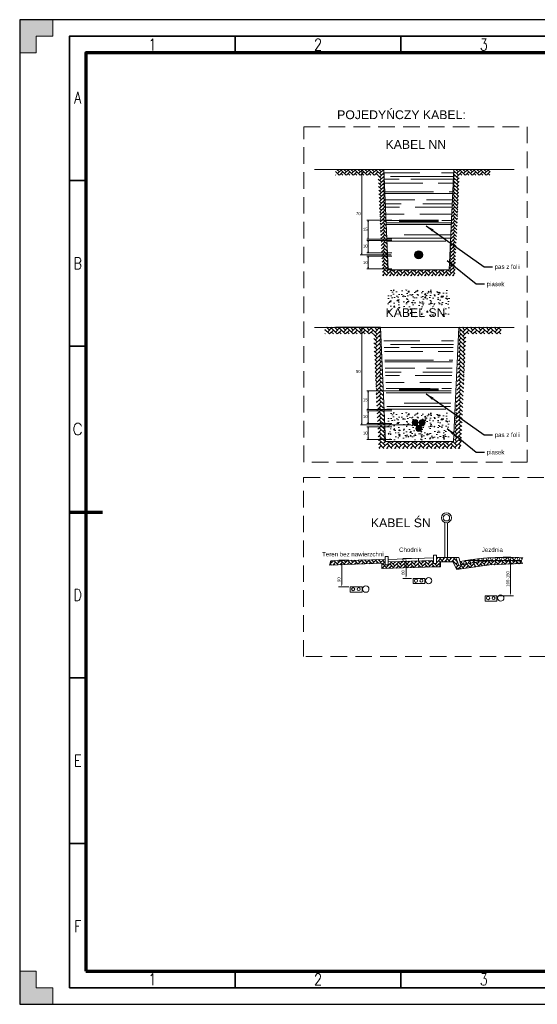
# Model space of a CAD drawing. Header units: metres. Extents: x 7168 to 12828, y 1523 to 3619.
# Tile 50 of 133: x 9685 to 9842, y 2040 to 2337. Entities that reach past the tile are written whole.
import ezdxf
from ezdxf.enums import TextEntityAlignment as Align

# ---------------------------------------------------------------- set-up
doc = ezdxf.new("R2010")
doc.units = ezdxf.units.M
doc.linetypes.add('DASHED', pattern=[0.75, 0.5, -0.25])
for name, color, linetype, lineweight in [('0.20', 3, 'Continuous', 20), ('CP_FRAME', 217, 'Continuous', 70), ('CP_FRCENTR', 217, 'Continuous', 70), ('CP_FRMARK', 253, 'Continuous', 15), ('CP_FRREF', 251, 'Continuous', 35), ('CP_LINENORM', 251, 'Continuous', 25), ('CP_TEXTNORM', 53, 'Continuous', 25), ('przewód swiatlo', 1, 'Continuous', 20)]:
    doc.layers.add(name, color=color, linetype=linetype, lineweight=lineweight)
doc.styles.add('ARIAL-CE', font='arial.ttf')
doc.styles.add('CP_TXT', font='ROMANS.SHX')
doc.styles.add('CP_TXTCON', font='ROMANS.SHX', dxfattribs={"width": 0.8})
doc.styles.get("Standard").update_dxf_attribs({"font": 'arial.ttf'})
doc.dimstyles.new('ISO-25', dxfattribs={"dimtxt": 2.5, "dimasz": 2.5, "dimexe": 1.25, "dimexo": 0.625, "dimtad": 1, "dimtxsty": 'Standard', "dimcen": 2.5, "dimadec": 0, "dimazin": 0, "dimtfac": 1, "dimtmove": 0, "dimatfit": 3, "dimfxl": 0, "dimarcsym": 0})

# ---------------------------------------------------------------- blocks, each defined once
blk = doc.blocks.new('CP_TEXTREFA3')
for p, q in [((-350, 282), (-350, 287)), ((-300, 282), (-300, 287)), ((-250, 282), (-250, 287)), ((-200, 287), (-200, 282)), ((-150, 282), (-150, 287)), ((-100, 282), (-100, 287)), ((-50, 282), (-50, 287)), ((-395, 243.5), (-400, 243.5)), ((-5, 243.5), (0, 243.5)), ((-395, 193.5), (-400, 193.5)), ((-5, 193.5), (0, 193.5)), ((-400, 143.5), (-395, 143.5)), ((-5, 143.5), (0, 143.5)), ((-395, 93.5), (-400, 93.5)), ((-5, 93.5), (0, 93.5)), ((-395, 43.5), (-400, 43.5)), ((-5, 43.5), (0, 43.5)), ((-350, 5), (-350, 0)), ((-300, 5), (-300, 0)), ((-250, 5), (-250, 0)), ((-200, 5), (-200, 0)), ((-150, 5), (-150, 0)), ((-100, 5), (-100, 0)), ((-50, 5), (-50, 0))]:
    blk.add_line(p, q)
for points in [[(-400, 0), (0, 0), (0, 287), (-400, 287)], [(-395, 5), (-5, 5), (-5, 282), (-395, 282)]]:
    blk.add_lwpolyline(points, close=True)
at = {"layer": 'CP_TEXTNORM', "linetype": 'ByBlock', "style": 'CP_TXTCON', "width": 0.8}
for s, p in [('1', (-375, 284.5)), ('2', (-325, 284.5)), ('3', (-275, 284.5)), ('4', (-225, 284.5)), ('5', (-175, 284.5)), ('6', (-125, 284.5)), ('7', (-75, 284.5)), ('8', (-25, 284.5)), ('A', (-397.5, 268.5)), ('A', (-2.5, 268.5)), ('B', (-397.5, 218.5)), ('B', (-2.5, 218.5)), ('C', (-2.5, 168.5)), ('D', (-397.5, 118.5)), ('D', (-2.5, 118.5)), ('E', (-397.5, 68.5)), ('E', (-2.5, 68.5)), ('F', (-397.5, 18.5)), ('F', (-2.5, 18.5)), ('1', (-375, 2.5)), ('2', (-325, 2.5)), ('3', (-275, 2.5)), ('4', (-225, 2.5)), ('5', (-175, 2.5)), ('6', (-125, 2.5)), ('7', (-75, 2.5)), ('A3', (-25, 2.5))]:
    blk.add_text(s, height=3.5, dxfattribs=at).set_placement(p, align=Align.MIDDLE)
at = {"layer": 'CP_TEXTNORM', "style": 'CP_TXT'}
blk.add_text('C', height=3.5, dxfattribs=at).set_placement((-397.5, 168.5), align=Align.MIDDLE)
blk = doc.blocks.new('2d_iso_5457_a3_n4')
at = {"layer": 'CP_FRMARK'}
for points in [[(10, 292), (10, 297), (0, 297), (0, 287), (5, 287), (5, 292)], [(415, 292), (415, 287), (420, 287), (420, 297), (410, 297), (410, 292)], [(5, 5), (5, 10), (0, 10), (0, 0), (10, 0), (10, 5)], [(415, 5), (410, 5), (410, 0), (415, 0), (420, 0), (420, 5), (420, 10), (415, 10)]]:
    blk.add_hatch(color=256, dxfattribs=at).paths.add_polyline_path(points)
blk.add_lwpolyline([(20, 10), (410, 10), (410, 287), (20, 287)], close=True)
at = {"layer": 'CP_FRCENTR'}
for p, q in [((215, 292), (215, 282)), ((15, 148.5), (25, 148.5)), ((415, 148.5), (405, 148.5)), ((215, 15), (215, 5))]:
    blk.add_line(p, q, dxfattribs=at)
at = {"layer": 'CP_FRMARK'}
for p, q in [((10, 297), (0, 297)), ((0, 297), (0, 287)), ((10, 292), (10, 297)), ((410, 292), (410, 297)), ((410, 297), (420, 297)), ((420, 297), (420, 287)), ((5, 292), (10, 292)), ((5, 287), (5, 292)), ((415, 292), (410, 292)), ((415, 287), (415, 292)), ((0, 287), (5, 287)), ((420, 287), (415, 287)), ((0, 0), (0, 10)), ((0, 10), (5, 10)), ((5, 10), (5, 5)), ((415, 10), (415, 5)), ((420, 10), (415, 10)), ((420, 0), (420, 10)), ((5, 5), (10, 5)), ((10, 5), (10, 0)), ((415, 5), (410, 5)), ((10, 0), (0, 0)), ((410, 0), (420, 0))]:
    blk.add_line(p, q, dxfattribs=at)
at = {"layer": 'CP_LINENORM', "linetype": 'Continuous'}
blk.add_lwpolyline([(0, 0), (420, 0), (420, 297), (0, 297)], close=True, dxfattribs=at)
at = {"layer": 'CP_FRREF'}
blk.add_blockref('CP_TEXTREFA3', (415, 5), dxfattribs=at)
blk = doc.blocks.new('wykop2')
at = {"layer": '0.20'}
h = blk.add_hatch(dxfattribs=at)
h.set_pattern_fill('AR-HBONE', color=0, scale=0.01, style=0)
h.set_pattern_definition([(45, (-231.4613, -64.2867), (1e-16, 1.436841), [3.048, -1.016]), (135, (-230.7429, -63.5683), (1e-16, 1.436841), [3.048, -1.016])])
h.paths.add_polyline_path([(3.03, 5.72), (4.85, 5.72), (4.85, 7.8), (9.88, 7.8), (11.64, 4.66), (25.08, 6.48), (38.54, 7.03), (38.06, 8.08, 0.069412), (13.3, 6.57), (12.35, 6.28), (11.24, 9.47), (3.2, 9.47), (3.2, 7.11), (2.04, 7.11), (2.04, 8.32), (-16.66, 7.72), (-16.66, 6.57), (-17.82, 6.57), (-17.82, 8.75), (-40.26, 8.2), (-40.8, 6.38), (-19.27, 7.19), (-19.27, 5)])
h = blk.add_hatch(dxfattribs=at)
h.set_pattern_fill('NET3', color=0, scale=0.5, style=0)
h.set_pattern_definition([(0, (-231.4613, -64.2867), (0, 1.5875), []), (60, (-231.4613, -64.2867), (-1.374815, 0.79375), []), (120, (-231.4613, -64.2867), (-1.374815, -0.79375), [])])
h.paths.add_polyline_path([(38.06, 8.08), (38.71, 9.38, 0.064396), (12.91, 7.87), (13.3, 6.57, -0.069412)])
at = {"layer": '0.20', "color": 0}
for p, q in [((6.67, 9.47), (6.67, 23.9)), ((7.82, 9.47), (7.82, 23.86)), ((-32.78, 8.4), (-36.96, 8.42)), ((-17.82, 9.89), (-16.66, 9.89)), ((-17.82, 6.57), (-17.82, 9.89)), ((-16.66, 9.89), (-16.66, 6.57)), ((-10.56, 8.95), (-10.52, 7.92)), ((-7, 9.08), (-10.55, 9.08)), ((-9.3, 1.86), (-9.3, 8.18)), ((-4.2, 9.15), (-4.2, 8.12)), ((2.04, 10.43), (3.2, 10.43)), ((2.04, 7.11), (2.04, 10.43)), ((3.2, 10.43), (3.2, 7.11)), ((3.2, 9.47), (12.43, 9.47)), ((28.71, 9.56), (34.93, 9.57)), ((33.69, -5.27), (33.68, 8.67)), ((38.71, 9.38), (38.06, 8.08)), ((-35.71, 7.51), (-35.74, -1.57)), ((-16.66, 6.57), (-17.82, 6.57)), ((3.2, 7.11), (2.04, 7.11)), ((-7, 0.96), (-10.55, 0.96)), ((-32.82, -2.49), (-37, -2.47)), ((28.72, -6.18), (34.94, -6.17))]:
    blk.add_line(p, q, dxfattribs=at)
for points in [[(-40.8, 6.38), (-40.26, 8.2)], [(-16.66, 8.75), (2.04, 9.35)], [(-16.66, 7.72), (2.04, 8.32)], [(13.3, 6.57), (12.35, 6.28), (11.24, 9.47)], [(12.43, 9.47), (13.3, 6.57)], [(-40.8, 6.38), (-19.27, 7.19), (-19.27, 5), (3.03, 5.72), (4.85, 5.72), (4.85, 7.8), (9.88, 7.8), (11.64, 4.66), (25.08, 6.48), (38.54, 7.03), (38.06, 8.08)]]:
    blk.add_lwpolyline(points, dxfattribs=at)
for points in [[(-40.26, 8.2), (-17.82, 8.75)], [(-6.37, 0.96), (-1.55, 0.96), (-1.55, -1.21), (-6.37, -1.21)], [(-32.2, -2.49), (-27.38, -2.49), (-27.38, -4.66), (-32.2, -4.66)], [(23.27, -6.18), (28.09, -6.18), (28.09, -8.35), (23.27, -8.35)]]:
    blk.add_lwpolyline(points, close=True, dxfattribs=at)
for centre, radius in [((7.32, 25.85), 2.05), ((7.32, 25.85), 1.3), ((-5.2, -0.03), 0.662), ((-2.94, 0), 0.615), ((0, 0), 1.31), ((-31.03, -3.48), 0.662), ((-28.76, -3.45), 0.615), ((-25.83, -3.45), 1.31), ((24.44, -7.17), 0.662), ((26.71, -7.14), 0.615), ((29.65, -7.14), 1.31)]:
    blk.add_circle(centre, radius, dxfattribs=at)
for centre, radius, start, end in [((31.62, -91.11), 100.74, 85.9641, 100.7023), ((31.06, -81.42), 89.77, 85.5313, 101.4139)]:
    blk.add_arc(centre, radius, start, end, dxfattribs=at)
for points in [[(-35.86, 7.51), (-35.56, 7.51), (-35.71, 8.41)], [(-9.45, 8.18), (-9.15, 8.18), (-9.3, 9.08)], [(33.83, 8.67), (33.53, 8.67), (33.68, 9.57)], [(-9.45, 1.86), (-9.15, 1.86), (-9.3, 0.96)], [(-35.89, -1.57), (-35.59, -1.58), (-35.75, -2.47)], [(33.84, -5.27), (33.54, -5.27), (33.69, -6.17)]]:
    blk.add_solid(points, dxfattribs=at)
at = {"layer": '0.20', "color": 0, "char_height": 1.8, "attachment_point": 5, "style": 'ARIAL-CE'}
for s, insert in [('Teren bez nawierzchni', (-31.15, 10.87)), ('Chodnik', (-7.53, 12.72)), ('Jezdnia', (26.19, 12.72))]:
    blk.add_mtext(s, dxfattribs=dict(at, insert=insert))

msp = doc.modelspace()

# ---------------------------------------------------------------- hatches: boundary and pattern name
at = {"lineweight": 9}
h = msp.add_hatch(color=256, dxfattribs=at)
h.set_gradient(color2=(0, 0, 0), one_color=1)
h.paths.add_polyline_path([(9788.521, 2291.965), (9788.576, 2292.295), (9788.631, 2291.965)])
h = msp.add_hatch(color=256, dxfattribs=at)
h.set_gradient(color2=(0, 0, 0), one_color=1)
h.paths.add_polyline_path([(9790.446, 2276.539), (9790.501, 2276.869), (9790.556, 2276.539)])
h = msp.add_hatch(color=256, dxfattribs=at)
h.set_gradient(color2=(0, 0, 0), one_color=1)
h.paths.add_polyline_path([(9790.539, 2271.695), (9790.483, 2271.364), (9790.428, 2271.695)])
h = msp.add_hatch(color=256, dxfattribs=at)
h.set_gradient(color2=(0, 0, 0), one_color=1)
h.paths.add_polyline_path([(9790.449, 2270.482), (9790.504, 2270.812), (9790.559, 2270.482)])
h = msp.add_hatch(color=256, dxfattribs=at)
h.set_gradient(color2=(0, 0, 0), one_color=1)
h.paths.add_polyline_path([(9788.632, 2266.954), (9788.576, 2266.623), (9788.521, 2266.954)])
h = msp.add_hatch(color=256, dxfattribs=at)
h.set_gradient(color2=(0, 0, 0), one_color=1)
h.paths.add_polyline_path([(9790.561, 2267.513), (9790.506, 2267.183), (9790.451, 2267.513)])
h = msp.add_hatch(color=256, dxfattribs=at)
h.set_gradient(color1=(0, 0, 255), color2=(0, 0, 102), one_color=1, tint=0.2, name='INVCYLINDER')
edge = h.paths.add_edge_path()
edge.add_arc((9805.731, 2266.577), 1.222, 0, 360)
h = msp.add_hatch(color=256, dxfattribs=at)
h.set_gradient(color2=(0, 0, 0), one_color=1)
h.paths.add_polyline_path([(9790.45, 2265.76), (9790.505, 2266.091), (9790.56, 2265.76)])
h = msp.add_hatch(color=256, dxfattribs=at)
h.set_gradient(color2=(0, 0, 0), one_color=1)
h.paths.add_polyline_path([(9790.561, 2262.745), (9790.506, 2262.414), (9790.451, 2262.745)])
h = msp.add_hatch(color=256, dxfattribs=at)
h.set_gradient(color2=(0, 0, 0), one_color=1)
h.paths.add_polyline_path([(9788.521, 2244.36), (9788.576, 2244.691), (9788.631, 2244.36)])
h = msp.add_hatch(color=256, dxfattribs=at)
h.set_gradient(color2=(0, 0, 0), one_color=1)
h.paths.add_polyline_path([(9790.446, 2225.103), (9790.501, 2225.434), (9790.556, 2225.103)])
h = msp.add_hatch(color=256, dxfattribs=at)
h.set_gradient(color2=(0, 0, 0), one_color=1)
h.paths.add_polyline_path([(9790.539, 2220.259), (9790.483, 2219.929), (9790.428, 2220.259)])
h = msp.add_hatch(color=256, dxfattribs=at)
h.set_gradient(color2=(0, 0, 0), one_color=1)
h.paths.add_polyline_path([(9790.449, 2219.046), (9790.504, 2219.376), (9790.559, 2219.046)])
h = msp.add_hatch(color=256, dxfattribs=at)
h.set_gradient(color2=(0, 0, 0), one_color=1)
h.paths.add_polyline_path([(9788.632, 2215.692), (9788.576, 2215.362), (9788.521, 2215.692)])
h = msp.add_hatch(color=256, dxfattribs=at)
h.set_gradient(color2=(0, 0, 0), one_color=1)
h.paths.add_polyline_path([(9790.561, 2216.078), (9790.506, 2215.747), (9790.451, 2216.078)])
h = msp.add_hatch(color=256, dxfattribs=at)
h.set_gradient(color2=(0, 0, 0), one_color=1)
h.paths.add_polyline_path([(9790.45, 2214.324), (9790.505, 2214.655), (9790.56, 2214.324)])
h = msp.add_hatch(color=256, dxfattribs=at)
h.set_gradient(color2=(0, 0, 0), one_color=1)
h.paths.add_polyline_path([(9790.561, 2211.309), (9790.506, 2210.979), (9790.451, 2211.309)])
at = {"layer": '0.20', "lineweight": 9}
h = msp.add_hatch(dxfattribs=at)
h.set_pattern_fill('AR-HBONE', color=0, scale=0.007348, style=0)
h.set_pattern_definition([(45, (9829.851, 2243.5572), (1e-16, 1.055837), [2.239768, -0.74659]), (135, (9830.3789, 2244.0851), (1e-16, 1.055837), [2.239768, -0.74659])])
h.paths.add_polyline_path([(9780.64, 2292.33), (9780.64, 2290.555), (9793.5, 2290.555), (9794.166, 2275.796), (9795.943, 2275.796), (9795.196, 2292.33)])
h.paths.add_polyline_path([(9794.414, 2270.285), (9796.191, 2270.285), (9795.943, 2275.796), (9794.166, 2275.796)])
h.paths.add_polyline_path([(9796.191, 2270.285), (9794.414, 2270.285), (9794.58, 2266.611), (9796.357, 2266.611)])
h.paths.add_polyline_path([(9794.58, 2266.611), (9794.621, 2265.703), (9796.398, 2265.703), (9796.357, 2266.611)])
h.paths.add_polyline_path([(9794.787, 2262.029), (9796.564, 2262.029), (9796.398, 2265.703), (9794.621, 2265.703)])
h.paths.add_polyline_path([(9794.787, 2262.029), (9794.867, 2260.254), (9805.749, 2260.254), (9805.749, 2262.029), (9796.564, 2262.029)])
h.paths.add_polyline_path([(9816.632, 2260.254), (9816.712, 2262.029), (9805.749, 2262.029), (9805.749, 2260.254)])
h.paths.add_polyline_path([(9816.877, 2265.703), (9815.101, 2265.703), (9814.935, 2262.029), (9816.712, 2262.029)])
h.paths.add_polyline_path([(9815.141, 2266.611), (9815.101, 2265.703), (9816.877, 2265.703), (9816.918, 2266.611)])
h.paths.add_polyline_path([(9815.141, 2266.611), (9816.918, 2266.611), (9817.084, 2270.285), (9815.307, 2270.285)])
h.paths.add_polyline_path([(9817.333, 2275.796), (9815.556, 2275.796), (9815.307, 2270.285), (9817.084, 2270.285)])
h.paths.add_polyline_path([(9817.999, 2290.555), (9827.26, 2290.555), (9827.26, 2292.33), (9816.302, 2292.33), (9815.556, 2275.796), (9817.333, 2275.796)])
h.paths.add_polyline_path([(9793.777, 2267.841), (9793.777, 2269.055), (9794.783, 2269.055), (9794.783, 2267.841)], flags=9)
h = msp.add_hatch(dxfattribs=at)
h.set_pattern_fill('AR-CONC', color=0, scale=0.018371, style=0)
h.set_pattern_definition([(50, (9829.851, 2229.2688), (3.34688, -0.29281), [0.34996, -3.8496]), (355, (9829.851, 2229.2688), (-0.64744, 3.50986), [0.27997, -3.07968]), (100.451, (9830.13, 2229.2444), (2.69945, 3.21703), [0.29742, -3.27166]), (46.184, (9829.851, 2230.202), (4.97994, -0.77235), [0.52495, -5.7744]), (96.636, (9830.266, 2230.1377), (4.3613, 4.5454), [0.44613, -4.9075]), (351.184, (9829.851, 2230.202), (4.3613, 4.5454), [0.41996, -4.6195]), (21, (9830.3176, 2229.9688), (2.78529, -1.8787), [0.34996, -3.8496]), (326, (9830.3176, 2229.9688), (1.13535, 3.38368), [0.27997, -3.07968]), (71.451, (9830.5497, 2229.8122), (3.92063, 1.505), [0.29742, -3.27166]), (37.5, (9829.851, 2229.2688), (0.05674, 1.553344), [0, -3.04235, 0, -3.12634, 0, -3.091346]), (7.5, (9829.851, 2229.2688), (1.22753, 1.8404), [0, -1.78248, 0, -2.97236, 0, -1.17821]), (327.5, (9828.8104, 2229.2688), (2.490908, -0.10524), [0, -1.166546, 0, -3.63962, 0, -4.8295]), (317.5, (9828.3438, 2229.2688), (2.72125, 0.4671), [0, -1.51651, 0, -2.41708, 0, -3.42964])])
h.paths.add_polyline_path([(9815.307, 2255.997), (9805.749, 2255.997), (9805.749, 2252.323, -0.4142136), (9806.203, 2251.869, -0.4142136), (9805.749, 2251.415), (9815.101, 2251.415)])
h.paths.add_polyline_path([(9805.749, 2255.997), (9796.191, 2255.997), (9796.564, 2247.741), (9805.749, 2247.741), (9805.749, 2251.415, -0.4142136), (9805.296, 2251.869, -0.4142136), (9805.749, 2252.323)])
h.paths.add_polyline_path([(9815.101, 2251.415), (9805.749, 2251.415), (9805.749, 2247.741), (9814.935, 2247.741)])
h = msp.add_hatch(dxfattribs=at)
h.set_pattern_fill('AR-HBONE', color=0, scale=0.00837, style=0)
h.set_pattern_definition([(45, (9833.52884, 2189.1542), (1e-16, 1.202633), [2.55117, -0.85039]), (135, (9834.1302, 2189.7555), (1e-16, 1.202633), [2.55117, -0.85039])])
h.paths.add_polyline_path([(9777.476, 2244.708), (9777.476, 2242.686), (9792.123, 2242.686), (9792.882, 2225.876), (9794.906, 2225.876), (9794.056, 2244.708)])
h.paths.add_polyline_path([(9793.165, 2219.598), (9795.189, 2219.598), (9794.906, 2225.876), (9792.882, 2225.876)])
h.paths.add_polyline_path([(9795.189, 2219.598), (9793.165, 2219.598), (9793.354, 2215.413), (9795.378, 2215.413)])
h.paths.add_polyline_path([(9793.354, 2215.413), (9793.401, 2214.379), (9795.425, 2214.379), (9795.378, 2215.413)])
h.paths.add_polyline_path([(9793.59, 2210.194), (9795.614, 2210.194), (9795.425, 2214.379), (9793.401, 2214.379)])
h.paths.add_polyline_path([(9793.59, 2210.194), (9793.681, 2208.172), (9806.076, 2208.172), (9806.076, 2210.194), (9795.614, 2210.194)])
h.paths.add_polyline_path([(9818.472, 2208.172), (9818.563, 2210.194), (9806.076, 2210.194), (9806.076, 2208.172)])
h.paths.add_polyline_path([(9818.752, 2214.379), (9816.728, 2214.379), (9816.539, 2210.194), (9818.563, 2210.194)])
h.paths.add_polyline_path([(9816.774, 2215.413), (9816.728, 2214.379), (9818.752, 2214.379), (9818.798, 2215.413)])
h.paths.add_polyline_path([(9816.774, 2215.413), (9818.798, 2215.413), (9818.987, 2219.598), (9816.963, 2219.598)])
h.paths.add_polyline_path([(9819.27, 2225.876), (9817.246, 2225.876), (9816.963, 2219.598), (9818.987, 2219.598)])
h.paths.add_polyline_path([(9820.029, 2242.686), (9830.578, 2242.686), (9830.578, 2244.708), (9818.096, 2244.708), (9817.246, 2225.876), (9819.27, 2225.876)])
h.paths.add_polyline_path([(9792.439, 2216.814), (9792.439, 2218.197), (9793.585, 2218.197), (9793.585, 2216.814)], flags=9)
h = msp.add_hatch(dxfattribs=at)
h.set_pattern_fill('AR-CONC', color=0, scale=0.018371, style=0)
h.set_pattern_definition([(50, (9829.851, 2192.264), (3.34688, -0.29281), [0.34996, -3.8496]), (355, (9829.851, 2192.264), (-0.64744, 3.50986), [0.27997, -3.07968]), (100.451, (9830.13, 2192.2395), (2.69945, 3.21703), [0.29742, -3.27166]), (46.184, (9829.851, 2193.197), (4.97994, -0.77235), [0.52495, -5.7744]), (96.636, (9830.266, 2193.133), (4.3613, 4.5454), [0.44613, -4.9075]), (351.184, (9829.851, 2193.197), (4.3613, 4.5454), [0.41996, -4.6195]), (21, (9830.3176, 2192.9638), (2.78529, -1.8787), [0.34996, -3.8496]), (326, (9830.3176, 2192.964), (1.13535, 3.38368), [0.27997, -3.07968]), (71.451, (9830.5497, 2192.8073), (3.92063, 1.505), [0.29742, -3.27166]), (37.5, (9829.851, 2192.2639), (0.05674, 1.553344), [0, -3.04235, 0, -3.12634, 0, -3.091346]), (7.5, (9829.851, 2192.264), (1.22753, 1.8404), [0, -1.78248, 0, -2.97236, 0, -1.17821]), (327.5, (9828.8104, 2192.2639), (2.490908, -0.10524), [0, -1.166546, 0, -3.63962, 0, -4.8295]), (317.5, (9828.3438, 2192.264), (2.72125, 0.4671), [0, -1.51651, 0, -2.41708, 0, -3.42964])])
h.paths.add_polyline_path([(9815.307, 2218.992), (9805.749, 2218.992), (9805.749, 2215.318, -0.4142136), (9806.203, 2214.864, -0.4142136), (9805.749, 2214.41), (9815.101, 2214.41)])
h.paths.add_polyline_path([(9805.749, 2218.992), (9796.191, 2218.992), (9796.564, 2210.736), (9805.749, 2210.736), (9805.749, 2214.41, -0.4142136), (9805.296, 2214.864, -0.4142136), (9805.749, 2215.318)])
h.paths.add_polyline_path([(9815.101, 2214.41), (9805.749, 2214.41), (9805.749, 2210.736), (9814.935, 2210.736)])
at = {"layer": 'przewód swiatlo', "lineweight": 9}
h = msp.add_hatch(dxfattribs=at)
h.set_pattern_fill('AR-RROOF', color=4, scale=0.183708, style=0)
h.set_pattern_definition([(0, (9829.851, 2243.557), (10.2656, 4.6662), [69.9927, -9.3324, 23.3309, -4.6662]), (0, (9836.057, 2245.89), (-4.6662, 6.206), [13.9985, -1.5398, 27.9971, -3.4996]), (0, (9832.184, 2247.5235), (24.26415, 3.12634), [37.3295, -6.53266, 18.6647, -4.6662])])
h.paths.add_polyline_path([(9805.749, 2292.33), (9795.196, 2292.33), (9796.191, 2270.285), (9805.749, 2270.285)])
h.paths.add_polyline_path([(9816.302, 2292.33), (9805.749, 2292.33), (9805.749, 2270.285), (9815.307, 2270.285)])
h = msp.add_hatch(dxfattribs=at)
h.set_pattern_fill('AR-RROOF', color=4, scale=0.183708, style=0)
h.set_pattern_definition([(0, (9829.851, 2192.825), (10.2656, 4.6662), [69.9927, -9.3324, 23.3309, -4.6662]), (0, (9836.057, 2195.158), (-4.6662, 6.206), [13.9985, -1.5398, 27.9971, -3.4996]), (0, (9832.184, 2196.791), (24.26415, 3.12634), [37.3295, -6.53266, 18.6647, -4.6662])])
h.paths.add_polyline_path([(9805.749, 2241.598), (9795.196, 2241.598), (9796.191, 2219.553), (9805.749, 2219.553)])
h.paths.add_polyline_path([(9816.302, 2241.598), (9805.749, 2241.598), (9805.749, 2219.553), (9815.307, 2219.553)])
h = msp.add_hatch(color=1, dxfattribs=at)
h.paths.add_polyline_path([(9804.696, 2216.891, 0.4142136), (9803.789, 2215.983, 0.4142136), (9804.696, 2215.076)])
h.paths.add_polyline_path([(9804.696, 2216.891), (9804.696, 2215.076, 0.4142136), (9805.604, 2215.983, 0.4142136)])
h = msp.add_hatch(color=1, dxfattribs=at)
h.paths.add_polyline_path([(9806.801, 2216.891, 0.4142136), (9805.894, 2215.983, 0.4142136), (9806.801, 2215.076)])
h.paths.add_polyline_path([(9806.801, 2216.891), (9806.801, 2215.076, 0.4142136), (9807.709, 2215.983, 0.4142136)])
h = msp.add_hatch(color=1, dxfattribs=at)
h.paths.add_polyline_path([(9805.776, 2215.128, 0.4142136), (9804.869, 2214.22, 0.4142136), (9805.776, 2213.313)])
h.paths.add_polyline_path([(9805.776, 2215.128), (9805.776, 2213.313, 0.4142136), (9806.684, 2214.22, 0.4142136)])

# ---------------------------------------------------------------- linework, layer by layer
at = {"lineweight": 9}
for p, q in [((9788.521, 2291.965), (9788.576, 2292.295)), ((9788.631, 2291.965), (9788.521, 2291.965)), ((9788.576, 2292.295), (9788.576, 2266.623)), ((9788.576, 2292.295), (9788.631, 2291.965)), ((9790.115, 2276.975), (9797.639, 2276.975)), ((9790.446, 2276.539), (9790.501, 2276.869)), ((9790.556, 2276.539), (9790.446, 2276.539)), ((9790.483, 2271.364), (9790.483, 2276.765)), ((9790.501, 2276.869), (9790.556, 2276.539)), ((9790.115, 2271.301), (9797.639, 2271.301)), ((9790.115, 2270.929), (9797.639, 2270.929)), ((9790.483, 2271.364), (9790.428, 2271.695)), ((9790.428, 2271.695), (9790.539, 2271.695)), ((9790.449, 2270.482), (9790.504, 2270.812)), ((9790.559, 2270.482), (9790.449, 2270.482)), ((9790.539, 2271.695), (9790.483, 2271.364)), ((9790.504, 2270.812), (9790.504, 2267.198)), ((9790.504, 2270.812), (9790.559, 2270.482)), ((9788.108, 2266.574), (9797.433, 2266.574)), ((9788.576, 2266.623), (9788.521, 2266.954)), ((9788.521, 2266.954), (9788.632, 2266.954)), ((9788.632, 2266.954), (9788.576, 2266.623)), ((9790.115, 2267.126), (9797.639, 2267.126)), ((9790.115, 2266.14), (9797.639, 2266.14)), ((9790.506, 2267.183), (9790.451, 2267.513)), ((9790.451, 2267.513), (9790.561, 2267.513)), ((9790.561, 2267.513), (9790.506, 2267.183)), ((9790.45, 2265.76), (9790.505, 2266.091)), ((9790.56, 2265.76), (9790.45, 2265.76)), ((9790.505, 2266.091), (9790.56, 2265.76)), ((9790.505, 2266.091), (9790.505, 2262.421)), ((9790.115, 2262.325), (9797.639, 2262.325)), ((9790.506, 2262.414), (9790.451, 2262.745)), ((9790.451, 2262.745), (9790.561, 2262.745)), ((9790.561, 2262.745), (9790.506, 2262.414)), ((9788.521, 2244.36), (9788.576, 2244.691)), ((9788.631, 2244.36), (9788.521, 2244.36)), ((9788.576, 2244.691), (9788.631, 2244.36)), ((9788.585, 2244.662), (9788.585, 2215.321)), ((9790.115, 2225.539), (9797.639, 2225.539)), ((9790.446, 2225.103), (9790.501, 2225.434)), ((9790.556, 2225.103), (9790.446, 2225.103)), ((9790.483, 2219.929), (9790.483, 2225.329)), ((9790.501, 2225.434), (9790.556, 2225.103)), ((9790.115, 2219.866), (9797.639, 2219.866)), ((9790.115, 2219.493), (9797.639, 2219.493)), ((9790.483, 2219.929), (9790.428, 2220.259)), ((9790.428, 2220.259), (9790.539, 2220.259)), ((9790.449, 2219.046), (9790.504, 2219.376)), ((9790.559, 2219.046), (9790.449, 2219.046)), ((9790.539, 2220.259), (9790.483, 2219.929)), ((9790.504, 2219.376), (9790.504, 2215.762)), ((9790.504, 2219.376), (9790.559, 2219.046)), ((9788.576, 2215.362), (9788.521, 2215.692)), ((9788.521, 2215.692), (9788.632, 2215.692)), ((9788.632, 2215.692), (9788.576, 2215.362)), ((9790.115, 2215.69), (9797.639, 2215.69)), ((9790.506, 2215.747), (9790.451, 2216.078)), ((9790.451, 2216.078), (9790.561, 2216.078)), ((9790.561, 2216.078), (9790.506, 2215.747)), ((9788.146, 2215.321), (9803.34, 2215.321)), ((9788.585, 2215.321), (9788.146, 2215.321)), ((9790.115, 2214.704), (9797.639, 2214.704)), ((9790.45, 2214.324), (9790.505, 2214.655)), ((9790.56, 2214.324), (9790.45, 2214.324)), ((9790.505, 2214.655), (9790.56, 2214.324)), ((9790.505, 2214.655), (9790.505, 2210.985)), ((9790.115, 2210.89), (9797.639, 2210.89)), ((9790.506, 2210.979), (9790.451, 2211.309)), ((9790.451, 2211.309), (9790.561, 2211.309)), ((9790.561, 2211.309), (9790.506, 2210.979))]:
    msp.add_line(p, q, dxfattribs=at)
at = {"linetype": 'DASHED', "lineweight": 9, "ltscale": 10}
for points in [[(9771.065, 2305.196), (9838.499, 2305.199), (9838.499, 2203.996), (9771.065, 2203.996)], [(9771.027, 2199.428), (9911.654, 2199.428), (9911.654, 2145.375), (9771.027, 2145.375)]]:
    msp.add_lwpolyline(points, close=True, dxfattribs=at)
at = {"layer": 'przewód swiatlo', "color": 0, "lineweight": 9}
for points in [[(9774.274, 2292.33), (9834.575, 2292.33)], [(9780.64, 2292.33), (9795.196, 2292.33), (9796.564, 2262.029), (9814.935, 2262.029), (9816.302, 2292.33), (9827.26, 2292.33)], [(9814.935, 2262.029), (9816.302, 2292.33)], [(9796.564, 2262.029), (9814.935, 2262.029)], [(9774.274, 2244.673), (9834.575, 2244.673)], [(9780.618, 2244.699), (9794.237, 2244.709), (9795.717, 2210.282), (9816.218, 2210.278), (9817.899, 2244.672), (9827.237, 2244.655)]]:
    msp.add_lwpolyline(points, dxfattribs=at)
at = {"layer": 'przewód swiatlo', "lineweight": 9}
msp.add_lwpolyline([(9796.564, 2262.029), (9795.196, 2292.33)], dxfattribs=at)
at = {"layer": 'przewód swiatlo', "color": 5, "lineweight": 9, "const_width": 0.735}
for points in [[(9799.762, 2276.815), (9811.737, 2276.815)], [(9799.762, 2225.962), (9811.737, 2225.962)]]:
    msp.add_lwpolyline(points, dxfattribs=at)
at = {"layer": 'przewód swiatlo', "color": 5, "lineweight": 9}
msp.add_circle((9805.731, 2266.577), 1.222, dxfattribs=at)
at = {"layer": 'przewód swiatlo', "color": 1, "lineweight": 9}
for centre in [(9804.696, 2215.983), (9806.801, 2215.983), (9805.776, 2214.22)]:
    msp.add_circle(centre, 0.908, dxfattribs=at)

# ---------------------------------------------------------------- block references
at = {"layer": '0.20', "color": 0, "lineweight": 9, "xscale": 0.7338023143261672, "yscale": 0.7338023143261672, "zscale": 0.7338023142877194}
msp.add_blockref('wykop2', (9808.746, 2168.267), dxfattribs=at)
at = {"layer": 'CP_FRAME'}
msp.add_blockref('2d_iso_5457_a3_n4', (9685.376, 2040.487), dxfattribs=at)

# ---------------------------------------------------------------- texts
at = {"lineweight": 9, "char_height": 0.9185, "width": 3.02403, "attachment_point": 1}
for s, insert in [('70', (9786.818, 2279.449)), ('15', (9788.92, 2274.722)), ('10', (9788.92, 2269.673)), ('10', (9788.92, 2264.704)), ('90', (9786.818, 2231.845)), ('15', (9788.92, 2223.287)), ('10', (9788.92, 2218.237)), ('10', (9788.92, 2213.268))]:
    msp.add_mtext(s, dxfattribs=dict(at, insert=insert))
at = {"lineweight": 9, "char_height": 0.9185, "width": 3.02403, "attachment_point": 1, "rotation": 90}
for s, insert in [('80', (9800.559, 2170.034)), (' 90', (9781.202, 2167.508)), ('100-150', (9832.158, 2166.442))]:
    msp.add_mtext(s, dxfattribs=dict(at, insert=insert))
at = {"layer": '0.20', "color": 0, "lineweight": 9, "attachment_point": 1, "style": 'ARIAL-CE'}
for s, insert, char_height in [('POJEDYŃCZY KABEL:', (9781.15, 2310.137), 2.6454), ('KABEL NN', (9795.753, 2301.178), 2.6454), ('pas z folii', (9828.67, 2263.643), 1.3227), ('piasek', (9826.258, 2258.425), 1.3227), ('KABEL ŚN', (9795.753, 2250.446), 2.6454), ('pas z folii', (9828.67, 2212.911), 1.3227), ('piasek', (9826.258, 2207.693), 1.3227), ('KABEL ŚN', (9791.325, 2187.058), 2.6454)]:
    msp.add_mtext(s, dxfattribs=dict(at, insert=insert, char_height=char_height))

# ---------------------------------------------------------------- leaders
at = {"layer": '0.20', "color": 0, "lineweight": 9, "annotation_type": 0, "has_hookline": 1, "hookline_direction": 0}
for points, text_width in [([(9807.97, 2275.331), (9825.545, 2262.982), (9828.045, 2262.982)], 7.455), ([(9814.309, 2264.858), (9823.133, 2257.764), (9825.633, 2257.764)], 5.212), ([(9807.97, 2224.599), (9825.545, 2212.249), (9828.045, 2212.249)], 7.455), ([(9814.309, 2214.125), (9823.133, 2207.032), (9825.633, 2207.032)], 5.212)]:
    msp.add_leader(points, dimstyle='ISO-25', override={"dimgap": 0.625, "dimtad": 0}, dxfattribs=dict(at, text_width=text_width))

doc.saveas('drawing.dxf')
